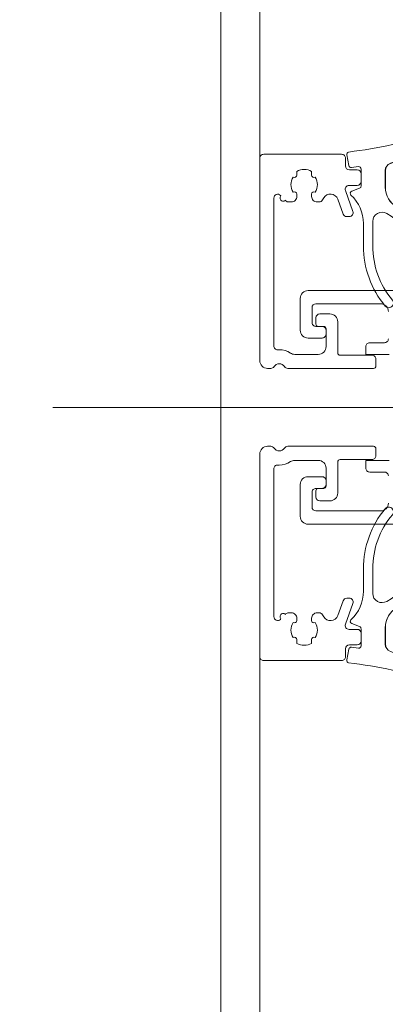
# Model space of a CAD drawing. Header units: millimetres. Extents: x 213386 to 459888, y 74252 to 208052.
# Tile 235 of 256: x 373011 to 373058, y 191731 to 191857. Entities that reach past the tile are written whole.
import ezdxf

# ---------------------------------------------------------------- set-up
doc = ezdxf.new("R2010")
doc.units = ezdxf.units.MM
doc.linetypes.add('ČÁRKOVANÁ', pattern=[19.05, 12.7, -6.35])
doc.layers.get('Defpoints').update_dxf_attribs({"color": 255, "lineweight": 0})
doc.layers.add('FASÁDA DETAILNÍ', color=255, linetype='Continuous', lineweight=0)
doc.layers.add('NOVA', color=255, linetype='Continuous', lineweight=0)
doc.styles.add('CS-ROMANS', font='romans.shx', dxfattribs={"width": 0.75, "oblique": 5})
doc.dimstyles.new('A_KÓTA_50', dxfattribs={"dimtxt": 110, "dimasz": 2, "dimexe": 100, "dimexo": 1500, "dimgap": 40, "dimtad": 1, "dimrnd": 1, "dimdsep": 46, "dimtxsty": 'CS-ROMANS', "dimblk": 'KOT_CARA20', "dimcen": 45, "dimse1": 1, "dimse2": 1, "dimclrd": 256, "dimclre": 256, "dimclrt": 256, "dimadec": 0, "dimazin": 0, "dimtfac": 1, "dimtix": 1, "dimtmove": 2, "dimatfit": 3, "dimldrblk": 'OBLIQUE', "dimfxl": 100, "dimtolj": 1, "dimarcsym": 0})

# ---------------------------------------------------------------- blocks, each defined once
blk = doc.blocks.new('433270')
blk.add_lwpolyline([(1, 0, 0.414364), (0, -1), (0, -1.4, 0.255924), (0.23, -1.83, -0.547723), (0.23, -3.17, 0.255924), (0, -3.6), (0, -14.6, 0.414214), (0.3, -14.9), (1.2, -14.9, 0.414214), (1.7, -14.4), (1.7, -10.3, -0.414214), (2, -10), (6, -10, 0.414248), (7, -9), (7, -7.7, 0.414179), (6.5, -7.2), (5.7, -7.2, 0.414232), (5.4, -7.5), (5.4, -8.2, -0.414198), (5.1, -8.5), (2.8, -8.5, -0.414204), (1.8, -7.5), (1.8, -4.49, -0.147432), (1.97, -3.94, 0.147461), (2.4, -2.5), (2.4, -2.3, -0.414214), (2.9, -1.8), (21.87, -1.8, -0.668178), (22.22, -2.65), (22.16, -2.72, 1), (21.59, -3.29), (21.52, -3.35, 0.198912), (21.38, -3.71), (21.38, -4.05, 0.414214), (22.08, -4.75), (22.38, -4.75, 0.576988), (22.64, -4.3, -0.311246), (24.56, -4.3, 0.576988), (24.82, -4.75), (25.3, -4.75, -0.260065), (25.3, -6.65), (24.82, -6.65, 0.576988), (24.56, -7.1, -0.311246), (22.64, -7.1, 0.576988), (22.38, -6.65), (22.08, -6.65, 0.414214), (21.38, -7.35), (21.38, -7.61, 0.267949), (21.63, -8.04), (21.89, -8.2, -0.637047), (21.73, -10), (19.83, -10.7, 0.315299), (19.5, -11.17), (19.5, -11.49, 0.520567), (20.17, -11.96), (22.83, -10.99, -0.520567), (23.5, -11.46), (23.5, -12.5, 0.414062), (24, -13), (25, -13, 0.414186), (25.5, -12.5), (25.5, -11.5, -0.414182), (26, -11), (27, -11, 0.414214), (27.5, -10.5), (27.5, -0.5, 0.414214), (27, 0), (1, 0)], format="xyb", close=True)
blk = doc.blocks.new('284325')
for points in [[(0.84, -5.23, -0.560316), (0.94, -4.73), (1.94, -4.36, 0.3153), (2.14, -4.08), (2.14, -1.89, 0.451558), (1.8, -1.59), (0.9, -1.7, -0.399586), (0.57, -1.46), (0.3, -0.07, -0.415977), (0.53, 0.29, 0.024107), (6.15, 1.24, 0.076636), (8.99, 2.34, -0.577615), (10.79, 1.3), (10.02, 1.37, 0.283171), (9.08, 0.9, -0.168429), (7.07, -0.74), (5.9, -1.16, 0.315302), (5.24, -2.1), (5.24, -4.21, 0.269719), (6.76, -6.82, -0.194797), (10.18, -11.53, -0.342663), (9.17, -11.17, 0.119207), (5.43, -7.59, 0.578571), (3.63, -8.62), (3.63, -11.77, 0.176415), (6.16, -18.72, -1), (5.24, -19.49, -0.176415), (2.43, -11.77), (2.43, -8.89, 0.208286), (0.84, -5.23)], [(8.95, -6.65), (10.32, -8.78, -0.134555), (10.79, -10.63, -0.339795), (10.19, -11.53, 0.194788), (6.76, -6.81, -0.269736), (5.25, -4.21), (5.25, -2.1, -0.315302), (5.9, -1.17), (7.07, -0.74, 0.168429), (9.09, 0.89, -0.283167), (10.01, 1.36), (10.79, 1.29), (10.79, -0.74, -0.070852), (10.71, -1.3), (9.95, -3.93, -0.241839), (9.08, -4.83), (7.93, -5.22, 0.836024), (8.08, -6.19), (8.11, -6.19, -0.255349), (8.95, -6.65)]]:
    blk.add_lwpolyline(points, format="xyb", close=True)
blk = doc.blocks.new('A$C29162560')
at = {"layer": 'FASÁDA DETAILNÍ'}
blk.add_line((-635.88, -10125), (-961.57, -10125), dxfattribs=at)
blk.add_line((-635.88, -10125), (-961.57, -10125), dxfattribs=at)
blk.add_lwpolyline([(25640, -21740), (-940, -21740), (-940, 1940), (25640, 1940)], close=True, dxfattribs=at)
at = {"layer": 'FASÁDA DETAILNÍ', "linetype": 'ČÁRKOVANÁ', "ltscale": 5}
blk.add_lwpolyline([(25635, -21735), (-935, -21735), (-935, 1935), (25635, 1935)], close=True, dxfattribs=at)
at = {"layer": 'FASÁDA DETAILNÍ'}
for points in [[(-918.4, -10118.2), (-921.4, -10118.2), (-921.4, -10117.2, -0.414214), (-920.9, -10116.7), (-919, -10116.7, 0.414214), (-918.5, -10116.2)], [(-918.5, -10112.7, 0.414206), (-919.5, -10111.7), (-927.8, -10111.7, 0.414206), (-928.3, -10112.2), (-928.3, -10114.1, 0.414219), (-927.8, -10114.6), (-927, -10114.6, -0.414214), (-926.5, -10115.1), (-926.5, -10115.6, -0.414214), (-927, -10116.1), (-928.8, -10116.1, -0.414214), (-929.8, -10115.1), (-929.8, -10111, -0.414214), (-928.8, -10110), (-900.5, -10110)], [(-918.4, -10118.2), (-921.4, -10118.2), (-921.4, -10117.2, -0.414214), (-920.9, -10116.7), (-919, -10116.7, 0.414214), (-918.5, -10116.2)], [(-918.5, -10112.7, 0.414206), (-919.5, -10111.7), (-927.8, -10111.7, 0.414206), (-928.3, -10112.2), (-928.3, -10114.1, 0.414219), (-927.8, -10114.6), (-927, -10114.6, -0.414214), (-926.5, -10115.1), (-926.5, -10115.6, -0.414214), (-927, -10116.1), (-928.8, -10116.1, -0.414214), (-929.8, -10115.1), (-929.8, -10111, -0.414214), (-928.8, -10110), (-900.5, -10110)], [(-918.4, -10131.8), (-921.4, -10131.8), (-921.4, -10132.8, 0.414214), (-920.9, -10133.3), (-919, -10133.3, -0.414214), (-918.5, -10133.8)], [(-918.5, -10137.3, -0.414206), (-919.5, -10138.3), (-927.8, -10138.3, -0.414206), (-928.3, -10137.8), (-928.3, -10135.9, -0.414219), (-927.8, -10135.4), (-927, -10135.4, 0.414214), (-926.5, -10134.9), (-926.5, -10134.4, 0.414214), (-927, -10133.9), (-928.8, -10133.9, 0.414214), (-929.8, -10134.9), (-929.8, -10139, 0.414214), (-928.8, -10140), (-900.5, -10140)], [(-918.4, -10131.8), (-921.4, -10131.8), (-921.4, -10132.8, 0.414214), (-920.9, -10133.3), (-919, -10133.3, -0.414214), (-918.5, -10133.8)], [(-918.5, -10137.3, -0.414206), (-919.5, -10138.3), (-927.8, -10138.3, -0.414206), (-928.3, -10137.8), (-928.3, -10135.9, -0.414219), (-927.8, -10135.4), (-927, -10135.4, 0.414214), (-926.5, -10134.9), (-926.5, -10134.4, 0.414214), (-927, -10133.9), (-928.8, -10133.9, 0.414214), (-929.8, -10134.9), (-929.8, -10139, 0.414214), (-928.8, -10140), (-900.5, -10140)]]:
    blk.add_lwpolyline(points, format="xyb", dxfattribs=at)
blk.add_blockref('284325', (-924.14, -10092.5), dxfattribs=at)
blk.add_blockref('284325', (-924.14, -10092.5), dxfattribs=at)
at = {"layer": 'FASÁDA DETAILNÍ', "rotation": 90}
blk.add_blockref('433270', (-935, -10120), dxfattribs=at)
blk.add_blockref('433270', (-935, -10120), dxfattribs=at)
at = {"layer": 'FASÁDA DETAILNÍ'}
for name, p, xscale, rotation in [('433270', (-935, -10130), -1.000000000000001, 90), ('433270', (-935, -10130), -1.000000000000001, 90), ('284325', (-924.14, -10157.5), -1, 180), ('284325', (-924.14, -10157.5), -1, 180)]:
    blk.add_blockref(name, p, dxfattribs=dict(at, xscale=xscale, rotation=rotation))
blk = doc.blocks.new('KOT_CARA20')
for p, q in [((0, 20), (0, -20)), ((0, 0), (14.142, 14.142)), ((0, 0), (-14.142, -14.142))]:
    blk.add_line(p, q)
blk = doc.blocks.new('*D3950')
at = {"lineweight": -2, "transparency": 16777216}
blk.add_line((373745.55, 181384.15), (373745.55, 202680.15), dxfattribs=at)
at = {"layer": 'Defpoints', "color": 0, "transparency": 16777216}
for p in [(373428.86, 202682.15), (373745.55, 202682.15), (373010.82, 181382.15)]:
    blk.add_point(p, dxfattribs=at)
at = {"lineweight": -2, "transparency": 16777216, "xscale": 2, "yscale": 2, "zscale": 2}
for p, rotation in [((373745.55, 202682.15), 90), ((373745.55, 181382.15), 270)]:
    blk.add_blockref('KOT_CARA20', p, dxfattribs=dict(at, rotation=rotation))
at = {"transparency": 16777216, "insert": (373643.05, 192725.83), "char_height": 110, "attachment_point": 5, "rotation": 90, "style": 'CS-ROMANS'}
blk.add_mtext('\\A1;21300', dxfattribs=at)
blk = doc.blocks.new('_OBLIQUE')
at = {"color": 0, "linetype": 'ByBlock', "ltscale": 15}
blk.add_line((-0.5, -0.5), (0.5, 0.5), dxfattribs=at)

msp = doc.modelspace()

# ---------------------------------------------------------------- block references
at = {"layer": 'NOVA'}
msp.add_blockref('A$C29162560', (373976.638, 201932.154), dxfattribs=at)

# ---------------------------------------------------------------- dimensions: what is measured, and where the dimension line sits
dim = msp.add_linear_dim(base=(373745.548, 202682.154), p1=(373010.825, 181382.154), p2=(373428.861, 202682.154), angle=90, dimstyle='A_KÓTA_50')
dim.commit()
dim.dimension.update_dxf_attribs({"geometry": '*D3950', "text_midpoint": (373643.048, 192725.83), "dimtype": 160})

doc.saveas('drawing.dxf')
